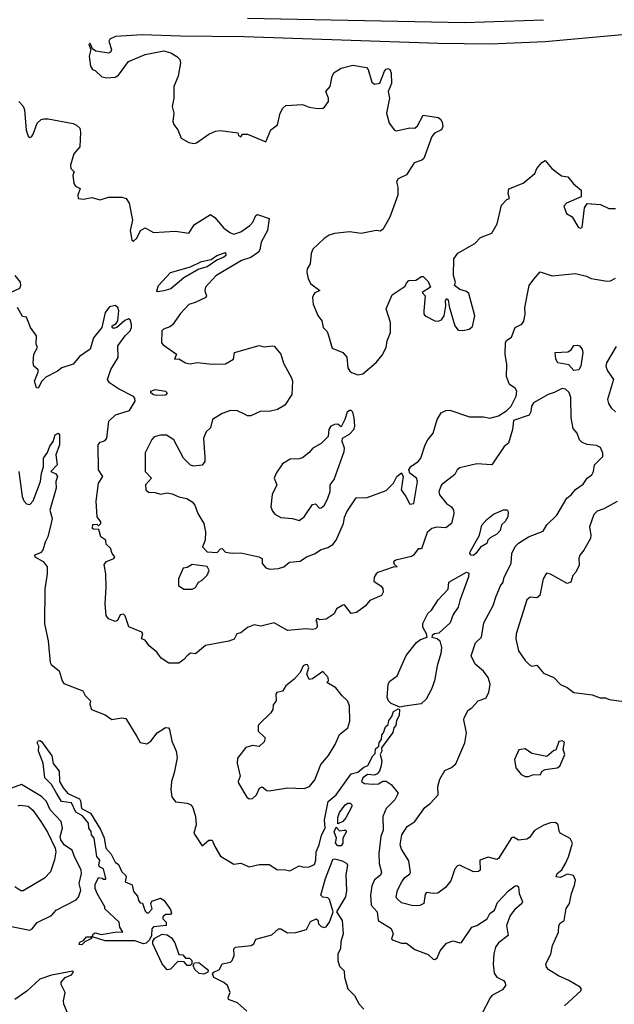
# Model space of a CAD drawing. Extents: x 1268547 to 1425625, y 515768 to 616754.
# Tile 219 of 256: x 1345045 to 1348597, y 552674 to 558553. Entities that reach past the tile are written whole.
import ezdxf

# ---------------------------------------------------------------- set-up
doc = ezdxf.new("R2010")
doc.units = 0

msp = doc.modelspace()

# ---------------------------------------------------------------- linework, layer by layer
at = {"layer": '0CON10XD'}
for points in [[(1346405, 558561.4), (1347705, 558536.4), (1348175, 558553.1)], [(1348731, 558471), (1348185, 558421.1), (1347855, 558406.8), (1347545, 558410.2), (1347025, 558428.2), (1346385, 558451.1), (1346005, 558453.8), (1345777.3, 558462.7), (1345617, 558453), (1345583.9, 558436.1), (1345577.5, 558425), (1345592.5, 558375), (1345588.3, 558361.7), (1345577, 558353), (1345500, 558365), (1345480, 558380), (1345465, 558412.5), (1345457.5, 558405), (1345470, 558375), (1345460, 558335), (1345467.5, 558275), (1345480, 558255), (1345495, 558250), (1345535, 558211.2), (1345565, 558206.7), (1345615, 558210), (1345635, 558222.5), (1345695, 558303.3), (1345795, 558346.2), (1345905, 558367.5), (1345947.5, 558355), (1345984.1, 558334.1), (1346001.2, 558315), (1346006, 558295), (1345991.4, 558215), (1345966.2, 558155), (1345966, 558085), (1345956, 558035), (1345965.8, 557995), (1345959.2, 557945), (1345965, 557926.7), (1345990, 557895), (1346009.4, 557845), (1346055, 557820.5), (1346085, 557814.5), (1346101.7, 557818.3), (1346175, 557870), (1346215, 557888), (1346245, 557890.8), (1346347, 557877), (1346351.7, 557861.7), (1346365, 557853.3), (1346375, 557870), (1346405, 557870), (1346515, 557823.1), (1346544.4, 557895.6), (1346584.2, 557925.8), (1346601.5, 557995), (1346615.9, 558024.1), (1346635, 558041.1), (1346735, 558046.9), (1346775, 558030.8), (1346825, 558023.3), (1346855, 558023.8), (1346865, 558030), (1346890, 558065), (1346890, 558085), (1346873.3, 558125), (1346900, 558155), (1346912, 558215), (1346923.1, 558236.9), (1346965, 558264.2), (1347035, 558281.2), (1347116.8, 558266.8), (1347125.7, 558255), (1347149.2, 558179.2), (1347165, 558167.5), (1347196.6, 558173.4), (1347225, 558245.7), (1347235, 558258.1), (1347245, 558260.8), (1347256, 558255), (1347263.1, 558235), (1347267, 558173), (1347246.2, 558125), (1347254, 558085), (1347235.6, 557995), (1347251.4, 557935), (1347283.1, 557893.1), (1347295, 557890), (1347375, 557906.9), (1347405.5, 557904.5), (1347421.1, 557918.9), (1347455, 557982.9), (1347545, 557968.8), (1347559.1, 557959.1), (1347569.6, 557940.4), (1347573.2, 557915), (1347565, 557895.6), (1347523.3, 557875), (1347507.5, 557855), (1347460, 557725), (1347446.6, 557713.4), (1347402.2, 557697.8), (1347355, 557626.7), (1347306.4, 557603.6), (1347296.7, 557585), (1347303.9, 557553.9), (1347303.8, 557505), (1347255.5, 557374.5), (1347215, 557300), (1347199.3, 557290.7), (1347175, 557293.8), (1347085, 557275.7), (1347015, 557287.1), (1346925, 557275.7), (1346894.4, 557265.6), (1346864.4, 557245.6), (1346796.4, 557183.6), (1346787, 557157), (1346780, 557095), (1346761.2, 557065), (1346759.2, 557045), (1346768, 557005), (1346783.3, 556975), (1346837, 556937), (1346807, 556923), (1346799.3, 556910.7), (1346793.3, 556895), (1346798.8, 556855), (1346825.8, 556785.8), (1346850, 556755), (1346857.5, 556715), (1346880.7, 556690.7), (1346887, 556673), (1346910.7, 556590.7), (1346975, 556566.2), (1346998.7, 556538.7), (1347006, 556475), (1347016.7, 556455), (1347026.1, 556446.1), (1347065, 556432.5), (1347095, 556437.5), (1347173.9, 556506.1), (1347210.5, 556549.5), (1347234.2, 556595), (1347240, 556635), (1347259.2, 556685), (1347260, 556745), (1347234.1, 556825.9), (1347270.3, 556909.7), (1347348.3, 556961.7), (1347355, 556980), (1347370, 556995), (1347411.7, 556998.3), (1347445, 557020), (1347455, 557020), (1347485, 556990), (1347500, 556955), (1347450, 556925), (1347466.7, 556905), (1347460, 556815), (1347460, 556795), (1347466.2, 556785), (1347525, 556755.5), (1347545, 556751.9), (1347565, 556760), (1347580.6, 556785), (1347591.2, 556845), (1347588.8, 556875), (1347595, 556887.5), (1347605, 556880), (1347610, 556840), (1347644, 556725), (1347665, 556700), (1347693, 556697), (1347730, 556705), (1347749.3, 556720.7), (1347762.9, 556785), (1347727.7, 556917.7), (1347715, 556930.5), (1347675, 556942.2), (1347642.5, 556965), (1347648.8, 556985), (1347636.5, 557026.5), (1347638.5, 557125), (1347661.9, 557158.1), (1347763.6, 557216.4), (1347797.7, 557252.3), (1347865, 557278), (1347896.9, 557335), (1347922.5, 557445), (1347955, 557478.8), (1347970, 557485), (1347962.5, 557515), (1347967, 557543), (1348052.3, 557577.7), (1348122.5, 557635), (1348133.3, 557665), (1348165, 557700), (1348185, 557712.5), (1348223.6, 557663.6), (1348281.7, 557621.7), (1348320, 557615), (1348353.6, 557573.6), (1348400, 557535), (1348400, 557495), (1348311.7, 557458.3), (1348295, 557440), (1348312.5, 557395), (1348345.8, 557375.8), (1348382, 557315), (1348395, 557308.6), (1348405, 557312.9), (1348419.7, 557430.3), (1348435, 557456.2), (1348515, 557449.2), (1348565, 557426), (1348605, 557425.8)], [(1345040, 558065), (1345065, 558036.2), (1345072.9, 558015), (1345083.6, 557893.6), (1345095, 557857.5), (1345105, 557850), (1345115, 557853.3), (1345125, 557870), (1345149.4, 557935), (1345173.7, 557956.3), (1345189.1, 557960.9), (1345215, 557961.9), (1345365, 557932.3), (1345385, 557923.1), (1345403.3, 557905), (1345408.8, 557881.2), (1345405, 557794), (1345367.6, 557752.4), (1345347.5, 557685), (1345350, 557665), (1345370, 557645), (1345362.5, 557625), (1345368.6, 557575), (1345378.1, 557558.1), (1345405.8, 557545), (1345392.3, 557505), (1345394.4, 557485), (1345425, 557480.8), (1345475, 557491.9), (1345525, 557477.5), (1345575, 557492.5), (1345655, 557493.1), (1345681.2, 557485), (1345698, 557458), (1345719.2, 557355), (1345705.6, 557295), (1345715, 557237.5), (1345725, 557231.2), (1345745, 557248.8), (1345766.2, 557295), (1345795, 557310), (1345845, 557282.9), (1345975, 557291.1), (1346055, 557278.2), (1346089.8, 557330.2), (1346185, 557390), (1346211.2, 557371.2), (1346265, 557309.2), (1346305, 557279.4), (1346325, 557273.3), (1346365, 557286.5), (1346420, 557325), (1346438.5, 557345), (1346455, 557383.3), (1346465, 557390), (1346536, 557366), (1346524.3, 557295), (1346486.9, 557225), (1346480.2, 557179.8), (1346471.1, 557165), (1346425, 557132.3), (1346370, 557115), (1346217.1, 557022.9), (1346154.4, 556955), (1346150.8, 556935), (1346160, 556905), (1346155.8, 556895), (1346093.8, 556863.8), (1346055, 556851.9), (1346005, 556799.2), (1345958.3, 556731.7), (1345941.3, 556718.7), (1345904.3, 556705.7), (1345894.4, 556695), (1345892.7, 556622.7), (1345901.2, 556611.2), (1345982.5, 556555), (1345970, 556525), (1345995, 556527.5), (1346034.6, 556504.6), (1346062.7, 556497.3), (1346105, 556506), (1346195, 556495.7), (1346275, 556497.8), (1346322.5, 556525), (1346327.5, 556565), (1346475, 556607.1), (1346505, 556599.2), (1346555, 556606.2), (1346565, 556603.8), (1346604.2, 556555), (1346621.2, 556501.2), (1346668.1, 556415), (1346674.3, 556395), (1346670, 556315), (1346629.3, 556250.7), (1346584.5, 556225.5), (1346535, 556213.3), (1346485, 556215.8), (1346425, 556186.9), (1346405, 556187.5), (1346387.6, 556197.6), (1346345, 556216.7), (1346305, 556220), (1346255, 556202), (1346195.8, 556165), (1346185, 556116.7), (1346157.8, 556092.2), (1346143.1, 556055), (1346151.7, 555938.3), (1346150, 555915), (1346135, 555893.3), (1346085, 555886.7), (1346065, 555893.3), (1346024, 555935), (1345965, 556044), (1345921.9, 556071.9), (1345885, 556073.1), (1345848.3, 556061.7), (1345835, 556046.7), (1345795, 555967.5), (1345794.4, 555855), (1345831.2, 555815), (1345796.2, 555775), (1345797.5, 555745), (1345815, 555732.5), (1345855, 555730), (1345885, 555720), (1345925, 555728), (1345955, 555722), (1345995, 555704.2), (1346043.6, 555693.6), (1346075, 555673.3), (1346091.2, 555655), (1346108, 555605), (1346144, 555545), (1346153.8, 555495), (1346152, 555445), (1346137.5, 555405), (1346165, 555374.5), (1346225, 555371.5), (1346245, 555393.3), (1346255, 555396.2), (1346275, 555374.4), (1346315, 555367.8), (1346365, 555370), (1346472.5, 555345), (1346492.5, 555335), (1346493.8, 555305), (1346515, 555280), (1346538.3, 555271.7), (1346590, 555275), (1346622.5, 555285), (1346656, 555314), (1346719.5, 555320.5), (1346758, 555345), (1346806.8, 555363.2), (1346845, 555389.5), (1346885, 555400.4), (1346915, 555420), (1346935, 555445.6), (1346978.7, 555545), (1346985, 555582.9), (1346998.7, 555615), (1347055, 555698.2), (1347119.8, 555700.2), (1347235, 555741.2), (1347278.8, 555785), (1347297.5, 555825), (1347325, 555846.7), (1347335.8, 555825), (1347324.4, 555745), (1347350.8, 555705), (1347375, 555660), (1347400, 555665), (1347422, 555795), (1347415, 555816.2), (1347376.2, 555845), (1347368.8, 555865), (1347381.2, 555885), (1347425.3, 555914.7), (1347440.5, 555935), (1347466.5, 556015), (1347482.2, 556045), (1347515.7, 556085), (1347538.5, 556165), (1347562.5, 556205), (1347590.7, 556219.3), (1347615, 556221.4), (1347731.7, 556181.7), (1347815, 556181.2), (1347853.6, 556173.6), (1347905, 556188), (1347955, 556218.5), (1347980, 556245), (1348010, 556305), (1348015.6, 556335), (1348005, 556353.8), (1347971.4, 556375), (1347952.1, 556422.1), (1347955.4, 556495), (1347945.7, 556555), (1347947.7, 556625), (1347955, 556638.6), (1347983.5, 556656.5), (1348004, 556716), (1348045.5, 556734.5), (1348057.2, 556752.8), (1348065.5, 556795), (1348063, 556835), (1348089.2, 556965), (1348115.4, 557004.6), (1348155, 557048), (1348225, 557024.2), (1348365, 557038), (1348431.7, 557021.7), (1348458.3, 557008.3), (1348555, 556991.5), (1348575, 556994.6), (1348605, 557010.5)], [(1345868.7, 556928.7), (1345864.5, 556935), (1345873.8, 556966.2), (1345945.9, 557044.1), (1346065, 557077.1), (1346131.5, 557108.5), (1346187.9, 557122.1), (1346223.2, 557145), (1346275, 557163.8), (1346276.2, 557145), (1346265.2, 557135), (1346222.8, 557117.2), (1346165, 557077), (1346115, 557064), (1346025, 557010.9), (1345948.2, 556945), (1345905, 556933.1), (1345868.7, 556928.7)], [(1344990, 556925), (1345045, 556950), (1345051.1, 556965), (1345049.4, 556985), (1345017.5, 557025)], [(1348298.8, 552665), (1348396.6, 552753.4), (1348400.8, 552765), (1348393.8, 552775), (1348326.3, 552816.3), (1348263.4, 552843.4), (1348205, 552880), (1348191.1, 552895), (1348188.4, 552915), (1348217.5, 552972.5), (1348228.1, 553025), (1348264, 553105), (1348266.1, 553145), (1348272.7, 553157.3), (1348296.6, 553175), (1348309.6, 553245), (1348330, 553275), (1348340.7, 553335), (1348359.7, 553385), (1348365.3, 553415.3), (1348352.6, 553442.6), (1348315, 553450), (1348275, 553430.8), (1348250, 553435), (1348256.7, 553455), (1348283.9, 553476.1), (1348305.6, 553515), (1348324.3, 553555), (1348348, 553635), (1348334.3, 553664.3), (1348274.4, 553695), (1348267, 553707), (1348260.9, 553745), (1348245, 553758.9), (1348215, 553756.9), (1348176.6, 553743.4), (1348120.5, 553710.5), (1348090.6, 553669.4), (1348075, 553659.1), (1348025, 553652.9), (1347995, 553671.2), (1347983.2, 553666.8), (1347905.4, 553545), (1347895, 553539.1), (1347842.6, 553552.6), (1347794.7, 553535.3), (1347796.2, 553475), (1347785, 553466), (1347755, 553464.2), (1347675, 553503.8), (1347659.5, 553500.5), (1347645, 553482.5), (1347620, 553410), (1347588.9, 553371.1), (1347542.7, 553337.3), (1347514.7, 553334.7), (1347475, 553340.8), (1347467.9, 553332.1), (1347458.2, 553275), (1347435, 553263.9), (1347395, 553261), (1347325, 553278.8), (1347296.9, 553305), (1347294.6, 553315), (1347300.9, 553355), (1347326.8, 553405), (1347345, 553430.9), (1347376.4, 553453.6), (1347378.8, 553461.2), (1347370.5, 553530.5), (1347325, 553600.6), (1347317.1, 553625), (1347326.9, 553685), (1347359.4, 553735), (1347375, 553745.6), (1347405, 553764.4), (1347465, 553848.1), (1347497.3, 553872.7), (1347544.4, 553925), (1347543.5, 553975), (1347555, 554017.2), (1347585, 554070.5), (1347625, 554087.5), (1347651.2, 554108.8), (1347704.6, 554235), (1347713.8, 554295), (1347697.5, 554372.5), (1347700.8, 554385), (1347725, 554430), (1347746.3, 554443.7), (1347783.3, 554485), (1347829.2, 554500.8), (1347847.3, 554535), (1347854.7, 554584.7), (1347843.8, 554625), (1347815, 554663.8), (1347765, 554705.6), (1347741.6, 554755), (1347768.3, 554831.7), (1347803.1, 554865), (1347818.2, 554951.8), (1347873.3, 555055), (1347891.7, 555111.7), (1347916.7, 555173.3), (1347932.9, 555195), (1347939.6, 555225), (1347981.4, 555305), (1347985.3, 555365), (1348005, 555406.9), (1348025, 555428.1), (1348085, 555464.5), (1348171.5, 555498.5), (1348195, 555537.5), (1348254.2, 555595), (1348313.9, 555696.1), (1348339.4, 555715), (1348365, 555747.8), (1348410.6, 555779.4), (1348435.7, 555815), (1348462, 555835), (1348472.5, 555855), (1348479.2, 555895), (1348528.5, 555945), (1348528.2, 555965), (1348515, 555998), (1348490.2, 556010.2), (1348435, 556016.4), (1348405, 556027.7), (1348388.9, 556045), (1348375.4, 556085), (1348351.5, 556111.5), (1348338.6, 556175), (1348337, 556297), (1348327.4, 556327.4), (1348305, 556346.1), (1348285, 556350), (1348237.9, 556327.9), (1348202.5, 556315), (1348114.5, 556265), (1348101.8, 556245), (1348097.9, 556212.1), (1348087.5, 556192.5), (1347995, 556158.8), (1347989.1, 556105), (1347965.4, 556025), (1347940, 556005), (1347865.5, 555895), (1347775, 555900.4), (1347673.4, 555876.6), (1347658.8, 555865), (1347645, 555836.7), (1347564.7, 555775.3), (1347548.8, 555735), (1347551.8, 555715), (1347595, 555663.3), (1347625, 555643.6), (1347636.8, 555625), (1347637.8, 555605), (1347624.5, 555545.5), (1347591.3, 555518.7), (1347535, 555523.3), (1347506.7, 555515), (1347479.7, 555490.3), (1347445, 555392.5), (1347425, 555392.5), (1347397.8, 555355), (1347385, 555346.9), (1347292.5, 555325), (1347277.5, 555315), (1347281.2, 555301.2), (1347300, 555285), (1347275, 555283.8), (1347185, 555252), (1347173.6, 555245), (1347161.8, 555225), (1347161.1, 555201.1), (1347205, 555170.6), (1347215, 555156.2), (1347215.4, 555134.6), (1347205.6, 555115), (1347137.5, 555085), (1347109.5, 555050.5), (1347057.7, 555012.3), (1347025, 555007.5), (1346985, 555060), (1346975, 555057.5), (1346937.5, 555035), (1346922.5, 555005), (1346875, 554973.3), (1346835, 554970), (1346827, 554977), (1346820, 554975), (1346813.3, 554965), (1346820, 554955), (1346822.5, 554925), (1346812.5, 554915), (1346795, 554910.8), (1346755, 554916), (1346645, 554905.6), (1346565, 554952), (1346485, 554932), (1346445, 554938.8), (1346405, 554923.8), (1346365, 554891.2), (1346342.5, 554885), (1346325.6, 554854.4), (1346295, 554842.5), (1346155, 554817.1), (1346095, 554766.2), (1346065, 554770.8), (1346044.8, 554755.2), (1346025, 554731.9), (1345995, 554710.8), (1345935, 554710.8), (1345890.3, 554740.3), (1345865, 554776.2), (1345818.8, 554815), (1345795, 554847.5), (1345772.5, 554855), (1345780, 554885), (1345773.8, 554895), (1345697.1, 554927.1), (1345675, 554992.5), (1345665, 555003.3), (1345645, 555000), (1345628.8, 554965), (1345615, 554959.2), (1345575, 554974.5), (1345560.4, 554995), (1345555.4, 555065), (1345562.3, 555165), (1345558.9, 555245), (1345549.2, 555300.8), (1345562.4, 555317.6), (1345607.5, 555335), (1345612.5, 555345), (1345596.4, 555366.4), (1345587, 555397), (1345561.7, 555421.7), (1345560, 555445), (1345530, 555465), (1345518.3, 555508.3), (1345485, 555510), (1345480, 555515), (1345481.7, 555538.3), (1345505, 555540), (1345515, 555530), (1345530, 555545), (1345530, 555555), (1345507.5, 555585), (1345501.8, 555678.2), (1345516.5, 555785), (1345541.5, 555825), (1345515.4, 555865), (1345512.9, 556015), (1345525, 556031.2), (1345540, 556035), (1345555, 556041.2), (1345565.5, 556055), (1345576.4, 556155), (1345617.2, 556192.8), (1345700.1, 556219.9), (1345734.6, 556275), (1345733.2, 556293.2), (1345723.8, 556303.8), (1345635, 556348), (1345581.2, 556385), (1345569.3, 556405), (1345589.4, 556465), (1345632.6, 556535), (1345631.5, 556605), (1345674.5, 556665.5), (1345704.8, 556695.2), (1345713.4, 556715), (1345712.6, 556735), (1345705, 556760), (1345695, 556766.2), (1345673.3, 556756.7), (1345625, 556714.2), (1345605, 556710), (1345596.9, 556715), (1345598.1, 556725), (1345620.4, 556739.6), (1345631.6, 556755), (1345637.5, 556815), (1345631.3, 556835), (1345616, 556846), (1345581.6, 556838.4), (1345555.8, 556805), (1345535.2, 556715), (1345485, 556652.9), (1345465.2, 556585), (1345401.7, 556541.7), (1345365, 556496.7), (1345295.5, 556474.5), (1345271.2, 556455), (1345201.3, 556418.7), (1345176.9, 556395), (1345155, 556353.8), (1345144.4, 556354.4), (1345133.5, 556395), (1345157.5, 556455), (1345153.8, 556465), (1345129.2, 556485), (1345125.6, 556505), (1345130, 556555), (1345150.8, 556595), (1345144, 556615), (1345144.2, 556665), (1345109.4, 556715), (1345085, 556776.7), (1345060.7, 556780.7), (1345030.8, 556835)], [(1348355, 556457.9), (1348325, 556491.5), (1348260, 556505), (1348246.9, 556525), (1348243.6, 556565), (1348319.6, 556570.4), (1348338.8, 556581.2), (1348355, 556607), (1348375, 556610.2), (1348388.9, 556605), (1348405.7, 556585.7), (1348408.8, 556565), (1348397.7, 556485), (1348385, 556461.8), (1348355, 556457.9)], [(1348607.6, 556602.4), (1348551.1, 556505), (1348546.4, 556485), (1348556, 556456), (1348593.1, 556405), (1348556, 556286), (1348562.1, 556262.1), (1348578.8, 556235), (1348605, 556212)], [(1345865, 556308.8), (1345845, 556313.8), (1345827.5, 556325), (1345827.5, 556335), (1345855, 556344), (1345915, 556335.7), (1345926.2, 556325), (1345915, 556311.2), (1345865, 556308.8)], [(1346715, 555562.9), (1346744.6, 555585), (1346795, 555658.6), (1346812, 555662), (1346835, 555636.2), (1346845, 555637.5), (1346865, 555654.2), (1346885.6, 555695), (1346899.2, 555735), (1346900, 555775), (1346922.6, 555807.4), (1346984, 555975), (1346985.8, 555995), (1346971.2, 556035), (1346972.5, 556055), (1347015, 556078.8), (1347041.2, 556105), (1347046.2, 556125), (1347043.3, 556175), (1347035, 556210), (1347025, 556220), (1347015, 556220), (1347001.2, 556208.8), (1346987.5, 556165), (1346965, 556122.5), (1346945, 556137.5), (1346925, 556136.2), (1346904.5, 556125.5), (1346892.5, 556105), (1346887.5, 556065), (1346846.8, 556023.2), (1346795.5, 555994.5), (1346772.7, 555967.3), (1346735, 555937.1), (1346715, 555930.6), (1346661.2, 555928.8), (1346615, 555900), (1346577.5, 555845), (1346565.7, 555815), (1346581.2, 555775), (1346553, 555717), (1346545.6, 555645), (1346555, 555618.8), (1346569.8, 555599.8), (1346605, 555581.1), (1346675, 555574.5), (1346715, 555562.9)], [(1345040, 555855), (1345058.8, 555705), (1345069.3, 555679.3), (1345085, 555662.5), (1345105, 555657.5), (1345125, 555680), (1345168.7, 555795), (1345174.6, 555845), (1345186.6, 555883.4), (1345186.4, 555935), (1345211.3, 555968.7), (1345223.8, 556006.2), (1345245.3, 556035), (1345256.2, 556075), (1345274.5, 556084.5), (1345282.3, 556075), (1345282.4, 556015), (1345261.2, 555955), (1345268.6, 555895), (1345231.2, 555855), (1345260.5, 555840.5), (1345270.6, 555825), (1345260.6, 555795), (1345262.7, 555755), (1345225.5, 555625), (1345238.2, 555575), (1345230.8, 555539.2), (1345213.6, 555465), (1345196.9, 555433.1), (1345182.9, 555385), (1345169.5, 555370.5), (1345132.9, 555355), (1345135.8, 555345), (1345185, 555318.2), (1345208.5, 555285), (1345208.5, 555245), (1345195.4, 555155.4), (1345192.3, 554945), (1345214.6, 554845), (1345225.9, 554715), (1345232.9, 554702.9), (1345281.4, 554665), (1345299.2, 554605), (1345309.3, 554589.3), (1345421.2, 554545), (1345435, 554517.5), (1345467.5, 554485), (1345463.3, 554465), (1345473.3, 554435), (1345555, 554401.2), (1345594.2, 554374.2), (1345655, 554384), (1345679.7, 554379.7), (1345745, 554272.5), (1345765, 554236.7), (1345805, 554228.8), (1345828.8, 554245), (1345865.8, 554294.2), (1345915, 554326.7), (1345933.6, 554323.6), (1345940, 554315), (1345953.8, 554245), (1345979.2, 554185), (1345985.6, 554145), (1345968.1, 554055), (1345951.1, 554005), (1345947.8, 553955), (1345953, 553913), (1345975, 553882), (1346045, 553874.3), (1346066.7, 553865), (1346079.7, 553849.7), (1346095.7, 553795), (1346100, 553745), (1346084.2, 553695), (1346135, 553620), (1346175, 553654), (1346195, 553653.3), (1346210, 553615), (1346245, 553558), (1346325, 553510), (1346365, 553516), (1346415, 553494), (1346475, 553508.1), (1346535, 553508.1), (1346585, 553476.9), (1346625, 553478.1), (1346658.8, 553471.2), (1346691.5, 553488.5), (1346715, 553500), (1346742.7, 553492.7), (1346775, 553493.8), (1346805, 553508.5), (1346814, 553535), (1346816.5, 553585), (1346834.6, 553625.4), (1346847.1, 553682.9), (1346869.4, 553725), (1346864.8, 553775), (1346888.6, 553885), (1346936.2, 553925), (1347025, 554050), (1347065, 554060.5), (1347101, 554089), (1347125, 554099.2), (1347153.6, 554156.4), (1347168, 554172), (1347171.2, 554198.8), (1347189.4, 554215), (1347192.6, 554237.4), (1347207.1, 554255), (1347207.8, 554282.2), (1347218.9, 554295), (1347230.1, 554329.9), (1347245.3, 554344.7), (1347251, 554369), (1347268.4, 554391.6), (1347277, 554423), (1347305, 554438.8), (1347314.2, 554434.2), (1347311.8, 554398.2), (1347295, 554368), (1347292.3, 554337.7), (1347280.6, 554325), (1347273.5, 554296.5), (1347206, 554205), (1347207.8, 554185), (1347198.2, 554165), (1347208.1, 554128.1), (1347205, 554098.8), (1347193.9, 554066.1), (1347180.6, 554049.4), (1347165, 554042.5), (1347122, 554045), (1347095.7, 554025), (1347086, 554005), (1347105, 553992.5), (1347155, 553987.8), (1347189.1, 553990.9), (1347215, 554005.8), (1347235, 554006.5), (1347265, 553986.4), (1347306.7, 553935), (1347285.6, 553895), (1347235, 553842.9), (1347214.6, 553795), (1347216.2, 553713.8), (1347202.1, 553675), (1347190.5, 553575), (1347192.7, 553515), (1347207.1, 553462.9), (1347200.6, 553445), (1347163.5, 553416.5), (1347148.6, 553381.4), (1347139.8, 553325), (1347144.8, 553265), (1347180, 553225), (1347186, 553175), (1347265, 553126.2), (1347276.2, 553095), (1347266.7, 553065), (1347275, 553056.7), (1347325, 553039.4), (1347355, 553038.1), (1347405, 553000.8), (1347485, 552971.2), (1347515, 552942.5), (1347525, 552941.4), (1347538.8, 552951.2), (1347557.7, 552992.3), (1347595, 553038), (1347635, 553052), (1347675, 553040), (1347685, 553042.5), (1347745, 553133.3), (1347775, 553143.8), (1347837.5, 553185), (1347854.3, 553215), (1347880.4, 553235), (1347898.6, 553281.4), (1347965, 553351.9), (1348005, 553380.8), (1348015, 553383.8), (1348023.8, 553375), (1348028.2, 553335), (1348048.6, 553285), (1348045.6, 553275), (1348001.7, 553238.3), (1347975, 553203.3), (1347952.3, 553145), (1347963.8, 553085), (1347905, 553041.2), (1347888.2, 553015), (1347877.5, 552975), (1347873.1, 552913.1), (1347879.5, 552859.5), (1347895, 552836.2), (1347936, 552815), (1347944.4, 552804.4), (1347946.9, 552785), (1347929.8, 552760.2), (1347865, 552725.5), (1347855, 552712.5), (1347805, 552617.5)], [(1348614.5, 555675.5), (1348535, 555631.4), (1348495, 555617.5), (1348475, 555598), (1348449.4, 555525), (1348457.8, 555475), (1348455.5, 555454.5), (1348415.5, 555384.5), (1348390.8, 555355), (1348385.8, 555335), (1348388, 555295), (1348368, 555255), (1348350, 555235), (1348337.5, 555195), (1348315, 555186.7), (1348215, 555242.9), (1348192.6, 555247.4), (1348172.3, 555215), (1348151.9, 555115), (1348135, 555100), (1348095, 555105.7), (1348075, 555088), (1348010, 554885), (1348008.5, 554855), (1348025.5, 554785), (1348065, 554726), (1348090.3, 554700.3), (1348105, 554692.5), (1348135, 554698.8), (1348175, 554651.9), (1348235, 554624.4), (1348275, 554583.8), (1348315, 554566.2), (1348355, 554535.6), (1348465, 554522.5), (1348513.6, 554503.6), (1348545, 554503.3), (1348565.9, 554494.1), (1348655, 554481.5)], [(1347755, 555354), (1347741.4, 555355), (1347734.7, 555365), (1347736.4, 555375), (1347792.3, 555475), (1347805, 555533.8), (1347835, 555568.8), (1347875, 555600), (1347934.2, 555625.8), (1347956.1, 555626.1), (1347963.6, 555613.6), (1347960.8, 555585), (1347945, 555556.7), (1347923.8, 555536.2), (1347915, 555503.8), (1347895, 555480), (1347855, 555458.8), (1347842, 555445), (1347836.2, 555425), (1347797, 555403), (1347770.7, 555365), (1347755, 555354)], [(1346075, 555152), (1346095, 555163.3), (1346113.3, 555195), (1346135, 555206.7), (1346165, 555236.7), (1346176.4, 555263.6), (1346165, 555288.6), (1346075, 555300), (1346045, 555281.2), (1346021.7, 555278.3), (1345993.6, 555213.6), (1345993.3, 555175), (1346025, 555152), (1346075, 555152)], [(1347315, 554448.8), (1347265, 554470), (1347247.5, 554485), (1347240, 554505), (1347245.8, 554585), (1347256.7, 554603.3), (1347299.6, 554635), (1347353.9, 554756.1), (1347416.2, 554833.8), (1347438.4, 554851.6), (1347480, 554865), (1347475.5, 554885), (1347452.9, 554925), (1347453, 554947), (1347482.8, 555007.2), (1347505, 555027.1), (1347545, 555088.6), (1347605, 555152.9), (1347608.6, 555195), (1347715, 555253.5), (1347727.2, 555247.2), (1347726.4, 555226.4), (1347674, 555085), (1347665, 555044.2), (1347635, 555001.1), (1347617.5, 554952.5), (1347549.2, 554890.8), (1347522.5, 554885), (1347508.8, 554875), (1347507.5, 554865), (1347538, 554858), (1347554.6, 554844.6), (1347563.8, 554805), (1347560.8, 554769.2), (1347539.6, 554695), (1347523.5, 554605), (1347504.7, 554555), (1347472.4, 554495), (1347442.4, 554467.6), (1347345, 554454.4), (1347315, 554448.8)], [(1346415, 553900), (1346435, 553903.5), (1346458.5, 553925), (1346476.7, 553965), (1346493, 553973), (1346520.3, 553950.3), (1346535, 553947.5), (1346645, 553965.5), (1346745, 553961.8), (1346776, 553974), (1346807.3, 554015), (1346843.5, 554105), (1346890, 554160), (1346929.1, 554225), (1346954.6, 554285.4), (1347005, 554324.2), (1347017.8, 554365), (1347014.4, 554455), (1347002.2, 554485), (1346970.6, 554515), (1346934.2, 554564.2), (1346880, 554595), (1346890, 554605), (1346887.5, 554625), (1346855, 554660), (1346795, 554617.5), (1346775, 554612.5), (1346760, 554645), (1346772.5, 554685), (1346765, 554700), (1346755, 554702.5), (1346737.5, 554695), (1346720, 554655), (1346684.5, 554615.5), (1346634.3, 554575.7), (1346615.7, 554544.3), (1346580, 554535), (1346574, 554525), (1346576.7, 554485), (1346558.3, 554461.7), (1346556.7, 554435), (1346546.1, 554413.9), (1346473.3, 554345), (1346470, 554335), (1346470, 554305), (1346510.8, 554265), (1346505, 554240.6), (1346475, 554212.3), (1346435, 554218.9), (1346395, 554208), (1346345, 554143.3), (1346343.7, 554113.7), (1346362.2, 554035), (1346350, 554005), (1346352, 553995), (1346401.4, 553911.4), (1346415, 553900)], [(1345415, 553028.2), (1345400.9, 553030.9), (1345404.7, 553045.3), (1345426.1, 553053.9), (1345443.9, 553076.1), (1345475, 553077.5), (1345484.7, 553095.3), (1345495, 553100.9), (1345531.3, 553091.3), (1345625, 553106.2), (1345660, 553105), (1345642.5, 553135), (1345640, 553165), (1345553, 553243), (1345552.5, 553255), (1345506.7, 553335), (1345496.2, 553365), (1345495, 553390), (1345515, 553430), (1345537, 553427), (1345545, 553420), (1345560, 553420), (1345560, 553425), (1345545, 553482.5), (1345522.5, 553495), (1345516.7, 553505), (1345523.8, 553535), (1345506.4, 553556.4), (1345490.5, 553665), (1345473.3, 553685), (1345471.5, 553705), (1345457.6, 553725), (1345456, 553755), (1345419.5, 553799.5), (1345380.1, 553820.1), (1345355, 553877.3), (1345295.3, 553885.3), (1345265, 553934.4), (1345235, 553986.2), (1345194.5, 554025), (1345185, 554113.8), (1345157.5, 554185), (1345158.4, 554215), (1345150, 554235), (1345155, 554247.3), (1345165, 554249.5), (1345175, 554243.3), (1345237.3, 554157.3), (1345245, 554112.5), (1345280.3, 554065), (1345282.6, 554005), (1345305, 553966.4), (1345332.7, 553932.7), (1345401.2, 553901.2), (1345408.1, 553888.1), (1345413.8, 553843.8), (1345468.5, 553815), (1345528, 553718), (1345548.4, 553668.4), (1345558.9, 553605), (1345590.3, 553570.3), (1345615, 553523.3), (1345635, 553507.5), (1345654, 553465), (1345676.2, 553445), (1345681.2, 553435), (1345674.2, 553405), (1345716.1, 553386.1), (1345725, 553347.5), (1345749.1, 553319.1), (1345755, 553292.5), (1345765, 553280), (1345778.3, 553278.3), (1345795, 553230), (1345805, 553220), (1345815, 553220), (1345837, 553243), (1345827.5, 553275), (1345835, 553290), (1345885, 553306.7), (1345906.1, 553296.1), (1345945, 553240), (1345951.7, 553218.3), (1345945, 553210), (1345915, 553210), (1345900, 553195), (1345900, 553185), (1345920, 553165), (1345920, 553145), (1345845, 553136.7), (1345835, 553123.3), (1345832.2, 553085), (1345821.2, 553058.8), (1345800.7, 553039.3), (1345785, 553034.4), (1345732.4, 553052.4), (1345555, 553053.3), (1345485, 553074.4), (1345475, 553073.8), (1345470.6, 553065), (1345433.9, 553046.1), (1345415, 553028.2)], [(1348085, 554034), (1348115, 554046.2), (1348155, 554043.3), (1348166.7, 554065), (1348184.2, 554075.8), (1348255, 554085.8), (1348271.2, 554095), (1348302.5, 554165), (1348292.5, 554195), (1348298.8, 554238.8), (1348285, 554247.5), (1348265, 554242.5), (1348248.3, 554191.7), (1348235, 554190), (1348195, 554153.8), (1348105, 554172), (1348065, 554198.8), (1348026.1, 554193.9), (1348000, 554135), (1348009.2, 554085), (1348040, 554045), (1348065, 554034), (1348085, 554034)], [(1344995, 553139.2), (1345105, 553116.4), (1345119.1, 553125), (1345148.2, 553161.8), (1345235, 553204.2), (1345263.3, 553236.7), (1345381.7, 553298.3), (1345397, 553313), (1345410.5, 553355), (1345400.8, 553395), (1345413.5, 553455), (1345411.8, 553475), (1345369.9, 553559.9), (1345358.8, 553595), (1345313, 553623), (1345290.4, 553655), (1345287.4, 553675), (1345300.6, 553725), (1345293.4, 553765), (1345226.1, 553835), (1345204.8, 553885), (1345175, 553914.2), (1345055, 553985.4), (1344995, 553963.3)], [(1345035, 553859.2), (1345045, 553862.9), (1345095, 553856.5), (1345123.1, 553833.1), (1345170.9, 553765), (1345211.5, 553701.5), (1345257.5, 553605), (1345260.6, 553585), (1345253.3, 553536.7), (1345227.8, 553465), (1345193.2, 553426.8), (1345065, 553351.9), (1345052.2, 553352.2), (1345015, 553375.5)], [(1346945, 553751.2), (1346945, 553790), (1346955, 553819.1), (1346988.7, 553865), (1347005, 553875.5), (1347020, 553875), (1347029.6, 553865), (1347028.5, 553855), (1346993.7, 553786.3), (1346974.7, 553765.3), (1346945, 553751.2)], [(1346965, 553619.8), (1346945, 553620.5), (1346931.2, 553635), (1346937.9, 553665), (1346923.7, 553703.7), (1346935, 553731.2), (1346955, 553710), (1346983.9, 553713.9), (1346993, 553713), (1346996.2, 553706.2), (1346975.5, 553665), (1346975.8, 553635), (1346965, 553619.8)], [(1346401.9, 552631.9), (1346345, 552683.1), (1346291.8, 552701.8), (1346289.4, 552715), (1346301.7, 552745), (1346286.3, 552785), (1346265, 552803.7), (1346204.4, 552834.4), (1346197.1, 552855), (1346205.3, 552864.7), (1346239.3, 552880.7), (1346255, 552915.5), (1346305, 552924.5), (1346315, 552934.3), (1346325.8, 552965), (1346324.3, 553005), (1346333.3, 553015), (1346427.5, 553025), (1346443.3, 553035), (1346455, 553062.5), (1346550.7, 553089.3), (1346590, 553125), (1346605, 553123.3), (1346645, 553100), (1346695, 553102), (1346758.8, 553121.2), (1346782.6, 553167.4), (1346815, 553183.8), (1346826, 553176), (1346830, 553155), (1346845, 553137.5), (1346865, 553131.9), (1346875, 553135.8), (1346895, 553163.3), (1346917.5, 553225), (1346895, 553300), (1346885, 553308.6), (1346855, 553314.3), (1346844.4, 553325), (1346871.6, 553425), (1346915, 553538), (1346925, 553541.8), (1346970.5, 553530.5), (1347000, 553515), (1347004, 553505), (1346992.9, 553447.1), (1346996.8, 553353.2), (1346992, 553315), (1346937.8, 553225), (1346970.9, 553175), (1346977.3, 553095), (1346963.8, 553046.2), (1346961.9, 553005), (1346945.5, 552974.5), (1346946, 552935), (1346955, 552902), (1346983.9, 552873.9), (1346986, 552835), (1347005.4, 552765.4), (1347045, 552726.2), (1347073.3, 552675), (1347100, 552645)], [(1345925, 552879.2), (1345896.7, 552915), (1345839.6, 553035), (1345839.8, 553050.2), (1345851.2, 553068.8), (1345895, 553091.5), (1345925, 553088.6), (1345951.1, 553071.1), (1345971.3, 553041.3), (1345995, 552971.4), (1346018.8, 552968.8), (1346035, 552950), (1346058.8, 552948.8), (1346074, 552935), (1346073.3, 552915), (1346063.8, 552906.2), (1346045, 552906.2), (1346027, 552927), (1345990.4, 552929.6), (1345945, 552884.2), (1345925, 552879.2)], [(1346145, 552853.5), (1346117.1, 552857.1), (1346090.6, 552880.6), (1346081.2, 552905), (1346088.3, 552921.7), (1346115, 552923.8), (1346163.8, 552883.8), (1346170.2, 552875), (1346168.6, 552865), (1346145, 552853.5)], [(1345345.8, 552585.8), (1345307.5, 552675), (1345305.8, 552695), (1345317.1, 552745), (1345292.7, 552792.7), (1345292, 552805), (1345315.5, 552834.5), (1345355, 552848.8), (1345366.2, 552865), (1345362.5, 552872.5), (1345235, 552847.5), (1345165, 552824.1), (1345088, 552752), (1345015, 552702.7)]]:
    msp.add_lwpolyline(points, dxfattribs=at)

doc.saveas('drawing.dxf')
